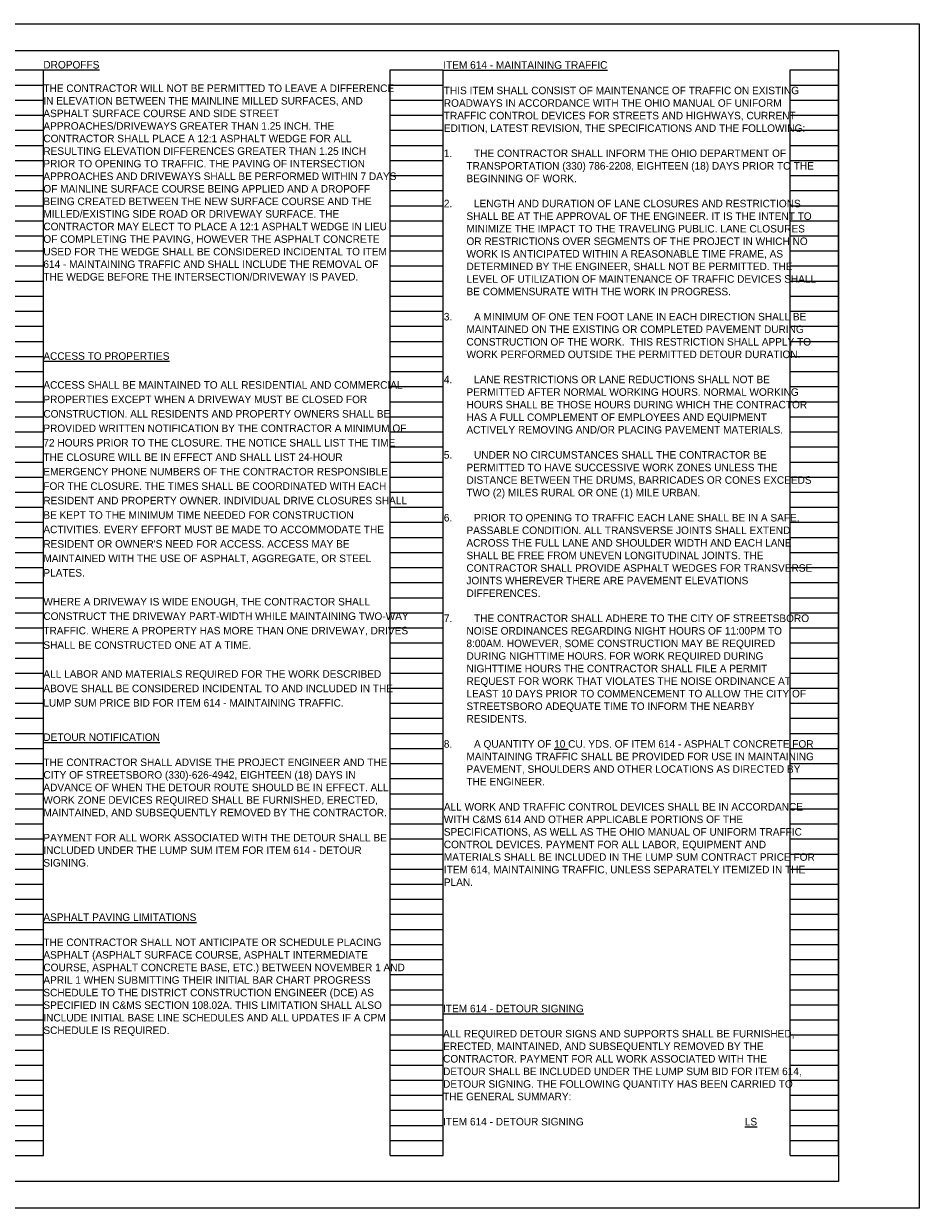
# Model space of a CAD drawing. Header units: feet. Extents: x 0 to 114, y -9 to 22.
# Tile 2 of 6: x 17 to 34, y 0 to 22. Entities that reach past the tile are written whole.
import ezdxf

# ---------------------------------------------------------------- set-up
doc = ezdxf.new("R2010")
doc.units = ezdxf.units.FT
doc.header["$LTSCALE"] = 20
doc.header["$MEASUREMENT"] = 0
doc.layers.add('0_Xref', color=7, linetype='Continuous')
doc.layers.add('TX_P_5', color=7, linetype='Continuous')
doc.styles.add('Slanted-Normal', font='font31.shx', dxfattribs={"height": 0.14})

# ---------------------------------------------------------------- blocks, each defined once
blk = doc.blocks.new('4COL')
at = {"layer": 'Defpoints', "color": 3, "linetype": 'Continuous'}
for p, q in [((2, 0.98), (2, 21.14)), ((2, 21.14), (2.9, 21.14)), ((2.9, 0.98), (2.9, 21.14)), ((9.34, 0.98), (9.34, 21.14)), ((9.34, 21.14), (10.32, 21.14)), ((10.32, 0.98), (10.32, 21.14)), ((16.76, 0.98), (16.76, 21.14)), ((16.76, 21.14), (17.74, 21.14)), ((17.74, 0.98), (17.74, 21.14)), ((24.18, 0.98), (24.18, 21.14)), ((24.18, 21.14), (25.16, 21.14)), ((25.16, 0.98), (25.16, 21.14)), ((31.6, 0.98), (31.6, 21.14)), ((31.6, 21.14), (32.5, 21.14)), ((32.5, 0.98), (32.5, 21.14)), ((2, 20.86), (2.9, 20.86)), ((9.34, 20.86), (10.32, 20.86)), ((16.76, 20.86), (17.74, 20.86)), ((24.18, 20.86), (25.16, 20.86)), ((31.6, 20.86), (32.5, 20.86)), ((2, 20.58), (2.9, 20.58)), ((9.34, 20.58), (10.32, 20.58)), ((16.76, 20.58), (17.74, 20.58)), ((24.18, 20.58), (25.16, 20.58)), ((31.6, 20.58), (32.5, 20.58)), ((2, 20.3), (2.9, 20.3)), ((9.34, 20.3), (10.32, 20.3)), ((16.76, 20.3), (17.74, 20.3)), ((24.18, 20.3), (25.16, 20.3)), ((31.6, 20.3), (32.5, 20.3)), ((2, 20.02), (2.9, 20.02)), ((9.34, 20.02), (10.32, 20.02)), ((16.76, 20.02), (17.74, 20.02)), ((24.18, 20.02), (25.16, 20.02)), ((31.6, 20.02), (32.5, 20.02)), ((2, 19.74), (2.9, 19.74)), ((9.34, 19.74), (10.32, 19.74)), ((16.76, 19.74), (17.74, 19.74)), ((24.18, 19.74), (25.16, 19.74)), ((31.6, 19.74), (32.5, 19.74)), ((2, 19.46), (2.9, 19.46)), ((9.34, 19.46), (10.32, 19.46)), ((16.76, 19.46), (17.74, 19.46)), ((24.18, 19.46), (25.16, 19.46)), ((31.6, 19.46), (32.5, 19.46)), ((2, 19.18), (2.9, 19.18)), ((9.34, 19.18), (10.32, 19.18)), ((16.76, 19.18), (17.74, 19.18)), ((24.18, 19.18), (25.16, 19.18)), ((31.6, 19.18), (32.5, 19.18)), ((2, 18.9), (2.9, 18.9)), ((9.34, 18.9), (10.32, 18.9)), ((16.76, 18.9), (17.74, 18.9)), ((24.18, 18.9), (25.16, 18.9)), ((31.6, 18.9), (32.5, 18.9)), ((2, 18.62), (2.9, 18.62)), ((9.34, 18.62), (10.32, 18.62)), ((16.76, 18.62), (17.74, 18.62)), ((24.18, 18.62), (25.16, 18.62)), ((31.6, 18.62), (32.5, 18.62)), ((2, 18.34), (2.9, 18.34)), ((9.34, 18.34), (10.32, 18.34)), ((16.76, 18.34), (17.74, 18.34)), ((24.18, 18.34), (25.16, 18.34)), ((31.6, 18.34), (32.5, 18.34)), ((2, 18.06), (2.9, 18.06)), ((9.34, 18.06), (10.32, 18.06)), ((16.76, 18.06), (17.74, 18.06)), ((24.18, 18.06), (25.16, 18.06)), ((31.6, 18.06), (32.5, 18.06)), ((2, 17.78), (2.9, 17.78)), ((9.34, 17.78), (10.32, 17.78)), ((16.76, 17.78), (17.74, 17.78)), ((24.18, 17.78), (25.16, 17.78)), ((31.6, 17.78), (32.5, 17.78)), ((2, 17.5), (2.9, 17.5)), ((9.34, 17.5), (10.32, 17.5)), ((16.76, 17.5), (17.74, 17.5)), ((24.18, 17.5), (25.16, 17.5)), ((31.6, 17.5), (32.5, 17.5)), ((2, 17.22), (2.9, 17.22)), ((9.34, 17.22), (10.32, 17.22)), ((16.76, 17.22), (17.74, 17.22)), ((24.18, 17.22), (25.16, 17.22)), ((31.6, 17.22), (32.5, 17.22)), ((2, 16.94), (2.9, 16.94)), ((9.34, 16.94), (10.32, 16.94)), ((16.76, 16.94), (17.74, 16.94)), ((24.18, 16.94), (25.16, 16.94)), ((31.6, 16.94), (32.5, 16.94)), ((2, 16.66), (2.9, 16.66)), ((9.34, 16.66), (10.32, 16.66)), ((16.76, 16.66), (17.74, 16.66)), ((24.18, 16.66), (25.16, 16.66)), ((31.6, 16.66), (32.5, 16.66)), ((2, 16.38), (2.9, 16.38)), ((9.34, 16.38), (10.32, 16.38)), ((16.76, 16.38), (17.74, 16.38)), ((24.18, 16.38), (25.16, 16.38)), ((31.6, 16.38), (32.5, 16.38)), ((2, 16.1), (2.9, 16.1)), ((9.34, 16.1), (10.32, 16.1)), ((16.76, 16.1), (17.74, 16.1)), ((24.18, 16.1), (25.16, 16.1)), ((31.6, 16.1), (32.5, 16.1)), ((2, 15.82), (2.9, 15.82)), ((9.34, 15.82), (10.32, 15.82)), ((16.76, 15.82), (17.74, 15.82)), ((24.18, 15.82), (25.16, 15.82)), ((31.6, 15.82), (32.5, 15.82)), ((2, 15.54), (2.9, 15.54)), ((9.34, 15.54), (10.32, 15.54)), ((16.76, 15.54), (17.74, 15.54)), ((24.18, 15.54), (25.16, 15.54)), ((31.6, 15.54), (32.5, 15.54)), ((2, 15.26), (2.9, 15.26)), ((9.34, 15.26), (10.32, 15.26)), ((16.76, 15.26), (17.74, 15.26)), ((24.18, 15.26), (25.16, 15.26)), ((31.6, 15.26), (32.5, 15.26)), ((2, 14.98), (2.9, 14.98)), ((9.34, 14.98), (10.32, 14.98)), ((16.76, 14.98), (17.74, 14.98)), ((24.18, 14.98), (25.16, 14.98)), ((31.6, 14.98), (32.5, 14.98)), ((2, 14.7), (2.9, 14.7)), ((9.34, 14.7), (10.32, 14.7)), ((16.76, 14.7), (17.74, 14.7)), ((24.18, 14.7), (25.16, 14.7)), ((31.6, 14.7), (32.5, 14.7)), ((2, 14.42), (2.9, 14.42)), ((9.34, 14.42), (10.32, 14.42)), ((16.76, 14.42), (17.74, 14.42)), ((24.18, 14.42), (25.16, 14.42)), ((31.6, 14.42), (32.5, 14.42)), ((2, 14.14), (2.9, 14.14)), ((9.34, 14.14), (10.32, 14.14)), ((16.76, 14.14), (17.74, 14.14)), ((24.18, 14.14), (25.16, 14.14)), ((31.6, 14.14), (32.5, 14.14)), ((2, 13.86), (2.9, 13.86)), ((9.34, 13.86), (10.32, 13.86)), ((16.76, 13.86), (17.74, 13.86)), ((24.18, 13.86), (25.16, 13.86)), ((31.6, 13.86), (32.5, 13.86)), ((2, 13.58), (2.9, 13.58)), ((9.34, 13.58), (10.32, 13.58)), ((16.76, 13.58), (17.74, 13.58)), ((24.18, 13.58), (25.16, 13.58)), ((31.6, 13.58), (32.5, 13.58)), ((2, 13.3), (2.9, 13.3)), ((9.34, 13.3), (10.32, 13.3)), ((16.76, 13.3), (17.74, 13.3)), ((24.18, 13.3), (25.16, 13.3)), ((31.6, 13.3), (32.5, 13.3)), ((2, 13.02), (2.9, 13.02)), ((9.34, 13.02), (10.32, 13.02)), ((16.76, 13.02), (17.74, 13.02)), ((24.18, 13.02), (25.16, 13.02)), ((31.6, 13.02), (32.5, 13.02)), ((2, 12.74), (2.9, 12.74)), ((9.34, 12.74), (10.32, 12.74)), ((16.76, 12.74), (17.74, 12.74)), ((24.18, 12.74), (25.16, 12.74)), ((31.6, 12.74), (32.5, 12.74)), ((2, 12.46), (2.9, 12.46)), ((9.34, 12.46), (10.32, 12.46)), ((16.76, 12.46), (17.74, 12.46)), ((24.18, 12.46), (25.16, 12.46)), ((31.6, 12.46), (32.5, 12.46)), ((2, 12.18), (2.9, 12.18)), ((9.34, 12.18), (10.32, 12.18)), ((16.76, 12.18), (17.74, 12.18)), ((24.18, 12.18), (25.16, 12.18)), ((31.6, 12.18), (32.5, 12.18)), ((2, 11.9), (2.9, 11.9)), ((9.34, 11.9), (10.32, 11.9)), ((16.76, 11.9), (17.74, 11.9)), ((24.18, 11.9), (25.16, 11.9)), ((31.6, 11.9), (32.5, 11.9)), ((2, 11.62), (2.9, 11.62)), ((9.34, 11.62), (10.32, 11.62)), ((16.76, 11.62), (17.74, 11.62)), ((24.18, 11.62), (25.16, 11.62)), ((31.6, 11.62), (32.5, 11.62)), ((2, 11.34), (2.9, 11.34)), ((9.34, 11.34), (10.32, 11.34)), ((16.76, 11.34), (17.74, 11.34)), ((24.18, 11.34), (25.16, 11.34)), ((31.6, 11.34), (32.5, 11.34)), ((2, 11.06), (2.9, 11.06)), ((9.34, 11.06), (10.32, 11.06)), ((16.76, 11.06), (17.74, 11.06)), ((24.18, 11.06), (25.16, 11.06)), ((31.6, 11.06), (32.5, 11.06)), ((2, 10.78), (2.9, 10.78)), ((9.34, 10.78), (10.32, 10.78)), ((16.76, 10.78), (17.74, 10.78)), ((24.18, 10.78), (25.16, 10.78)), ((31.6, 10.78), (32.5, 10.78)), ((2, 10.5), (2.9, 10.5)), ((9.34, 10.5), (10.32, 10.5)), ((16.76, 10.5), (17.74, 10.5)), ((24.18, 10.5), (25.16, 10.5)), ((31.6, 10.5), (32.5, 10.5)), ((2, 10.22), (2.9, 10.22)), ((9.34, 10.22), (10.32, 10.22)), ((16.76, 10.22), (17.74, 10.22)), ((24.18, 10.22), (25.16, 10.22)), ((31.6, 10.22), (32.5, 10.22)), ((2, 9.94), (2.9, 9.94)), ((9.34, 9.94), (10.32, 9.94)), ((16.76, 9.94), (17.74, 9.94)), ((24.18, 9.94), (25.16, 9.94)), ((31.6, 9.94), (32.5, 9.94)), ((2, 9.66), (2.9, 9.66)), ((9.34, 9.66), (10.32, 9.66)), ((16.76, 9.66), (17.74, 9.66)), ((24.18, 9.66), (25.16, 9.66)), ((31.6, 9.66), (32.5, 9.66)), ((2, 9.38), (2.9, 9.38)), ((9.34, 9.38), (10.32, 9.38)), ((16.76, 9.38), (17.74, 9.38)), ((24.18, 9.38), (25.16, 9.38)), ((31.6, 9.38), (32.5, 9.38)), ((2, 9.1), (2.9, 9.1)), ((9.34, 9.1), (10.32, 9.1)), ((16.76, 9.1), (17.74, 9.1)), ((24.18, 9.1), (25.16, 9.1)), ((31.6, 9.1), (32.5, 9.1)), ((2, 8.82), (2.9, 8.82)), ((9.34, 8.82), (10.32, 8.82)), ((16.76, 8.82), (17.74, 8.82)), ((24.18, 8.82), (25.16, 8.82)), ((31.6, 8.82), (32.5, 8.82)), ((2, 8.54), (2.9, 8.54)), ((9.34, 8.54), (10.32, 8.54)), ((16.76, 8.54), (17.74, 8.54)), ((24.18, 8.54), (25.16, 8.54)), ((31.6, 8.54), (32.5, 8.54)), ((2, 8.26), (2.9, 8.26)), ((9.34, 8.26), (10.32, 8.26)), ((16.76, 8.26), (17.74, 8.26)), ((24.18, 8.26), (25.16, 8.26)), ((31.6, 8.26), (32.5, 8.26)), ((2, 7.98), (2.9, 7.98)), ((9.34, 7.98), (10.32, 7.98)), ((16.76, 7.98), (17.74, 7.98)), ((24.18, 7.98), (25.16, 7.98)), ((31.6, 7.98), (32.5, 7.98)), ((2, 7.7), (2.9, 7.7)), ((9.34, 7.7), (10.32, 7.7)), ((16.76, 7.7), (17.74, 7.7)), ((24.18, 7.7), (25.16, 7.7)), ((31.6, 7.7), (32.5, 7.7)), ((2, 7.42), (2.9, 7.42)), ((9.34, 7.42), (10.32, 7.42)), ((16.76, 7.42), (17.74, 7.42)), ((24.18, 7.42), (25.16, 7.42)), ((31.6, 7.42), (32.5, 7.42)), ((2, 7.14), (2.9, 7.14)), ((9.34, 7.14), (10.32, 7.14)), ((16.76, 7.14), (17.74, 7.14)), ((24.18, 7.14), (25.16, 7.14)), ((31.6, 7.14), (32.5, 7.14)), ((2, 6.86), (2.9, 6.86)), ((9.34, 6.86), (10.32, 6.86)), ((16.76, 6.86), (17.74, 6.86)), ((24.18, 6.86), (25.16, 6.86)), ((31.6, 6.86), (32.5, 6.86)), ((2, 6.58), (2.9, 6.58)), ((9.34, 6.58), (10.32, 6.58)), ((16.76, 6.58), (17.74, 6.58)), ((24.18, 6.58), (25.16, 6.58)), ((31.6, 6.58), (32.5, 6.58)), ((2, 6.3), (2.9, 6.3)), ((9.34, 6.3), (10.32, 6.3)), ((16.76, 6.3), (17.74, 6.3)), ((24.18, 6.3), (25.16, 6.3)), ((31.6, 6.3), (32.5, 6.3)), ((2, 6.02), (2.9, 6.02)), ((9.34, 6.02), (10.32, 6.02)), ((16.76, 6.02), (17.74, 6.02)), ((24.18, 6.02), (25.16, 6.02)), ((31.6, 6.02), (32.5, 6.02)), ((2, 5.74), (2.9, 5.74)), ((9.34, 5.74), (10.32, 5.74)), ((16.76, 5.74), (17.74, 5.74)), ((24.18, 5.74), (25.16, 5.74)), ((31.6, 5.74), (32.5, 5.74)), ((2, 5.46), (2.9, 5.46)), ((9.34, 5.46), (10.32, 5.46)), ((16.76, 5.46), (17.74, 5.46)), ((24.18, 5.46), (25.16, 5.46)), ((31.6, 5.46), (32.5, 5.46)), ((2, 5.18), (2.9, 5.18)), ((9.34, 5.18), (10.32, 5.18)), ((16.76, 5.18), (17.74, 5.18)), ((24.18, 5.18), (25.16, 5.18)), ((31.6, 5.18), (32.5, 5.18)), ((2, 4.9), (2.9, 4.9)), ((9.34, 4.9), (10.32, 4.9)), ((16.76, 4.9), (17.74, 4.9)), ((24.18, 4.9), (25.16, 4.9)), ((31.6, 4.9), (32.5, 4.9)), ((2, 4.62), (2.9, 4.62)), ((9.34, 4.62), (10.32, 4.62)), ((16.76, 4.62), (17.74, 4.62)), ((24.18, 4.62), (25.16, 4.62)), ((31.6, 4.62), (32.5, 4.62)), ((2, 4.34), (2.9, 4.34)), ((9.34, 4.34), (10.32, 4.34)), ((16.76, 4.34), (17.74, 4.34)), ((24.18, 4.34), (25.16, 4.34)), ((31.6, 4.34), (32.5, 4.34)), ((2, 4.06), (2.9, 4.06)), ((9.34, 4.06), (10.32, 4.06)), ((16.76, 4.06), (17.74, 4.06)), ((24.18, 4.06), (25.16, 4.06)), ((31.6, 4.06), (32.5, 4.06)), ((2, 3.78), (2.9, 3.78)), ((9.34, 3.78), (10.32, 3.78)), ((16.76, 3.78), (17.74, 3.78)), ((24.18, 3.78), (25.16, 3.78)), ((31.6, 3.78), (32.5, 3.78)), ((2, 3.5), (2.9, 3.5)), ((9.34, 3.5), (10.32, 3.5)), ((16.76, 3.5), (17.74, 3.5)), ((24.18, 3.5), (25.16, 3.5)), ((31.6, 3.5), (32.5, 3.5)), ((2, 3.22), (2.9, 3.22)), ((9.34, 3.22), (10.32, 3.22)), ((16.76, 3.22), (17.74, 3.22)), ((24.18, 3.22), (25.16, 3.22)), ((31.6, 3.22), (32.5, 3.22)), ((2, 2.94), (2.9, 2.94)), ((9.34, 2.94), (10.32, 2.94)), ((16.76, 2.94), (17.74, 2.94)), ((24.18, 2.94), (25.16, 2.94)), ((31.6, 2.94), (32.5, 2.94)), ((2, 2.66), (2.9, 2.66)), ((9.34, 2.66), (10.32, 2.66)), ((16.76, 2.66), (17.74, 2.66)), ((24.18, 2.66), (25.16, 2.66)), ((31.6, 2.66), (32.5, 2.66)), ((2, 2.38), (2.9, 2.38)), ((9.34, 2.38), (10.32, 2.38)), ((16.76, 2.38), (17.74, 2.38)), ((24.18, 2.38), (25.16, 2.38)), ((31.6, 2.38), (32.5, 2.38)), ((2, 2.1), (2.9, 2.1)), ((9.34, 2.1), (10.32, 2.1)), ((16.76, 2.1), (17.74, 2.1)), ((24.18, 2.1), (25.16, 2.1)), ((31.6, 2.1), (32.5, 2.1)), ((2, 1.82), (2.9, 1.82)), ((9.34, 1.82), (10.32, 1.82)), ((16.76, 1.82), (17.74, 1.82)), ((24.18, 1.82), (25.16, 1.82)), ((31.6, 1.82), (32.5, 1.82)), ((2, 1.54), (2.9, 1.54)), ((9.34, 1.54), (10.32, 1.54)), ((16.76, 1.54), (17.74, 1.54)), ((24.18, 1.54), (25.16, 1.54)), ((31.6, 1.54), (32.5, 1.54)), ((2, 1.26), (2.9, 1.26)), ((9.34, 1.26), (10.32, 1.26)), ((16.76, 1.26), (17.74, 1.26)), ((24.18, 1.26), (25.16, 1.26)), ((31.6, 1.26), (32.5, 1.26)), ((2, 0.98), (2.9, 0.98)), ((9.34, 0.98), (10.32, 0.98)), ((16.76, 0.98), (17.74, 0.98)), ((24.18, 0.98), (25.16, 0.98)), ((31.6, 0.98), (32.5, 0.98))]:
    blk.add_line(p, q, dxfattribs=at)
blk.add_point((0, 0), dxfattribs=at)

msp = doc.modelspace()

# ---------------------------------------------------------------- linework, layer by layer
at = {"layer": '0_Xref', "flags": 128}
for points in [[(0, 22), (34, 22), (34, 0), (0, 0)], [(2, 21.5), (32.5, 21.5), (32.5, 0.5), (2, 0.5)]]:
    msp.add_lwpolyline(points, close=True, dxfattribs=at)

# ---------------------------------------------------------------- block references
at = {"layer": '0_Xref'}
msp.add_blockref('4COL', (0, 0), dxfattribs=at)

# ---------------------------------------------------------------- texts
at = {"layer": 'TX_P_5', "char_height": 0.14, "attachment_point": 1, "style": 'Slanted-Normal'}
for s, insert, width in [('{\\LDROPOFFS}', (17.74, 21.308), 6.44), ('{\\LITEM 614 - MAINTAINING TRAFFIC}', (25.163, 21.304), 6.44), ('\\pxse1.15;THE CONTRACTOR WILL NOT BE PERMITTED TO LEAVE A DIFFERENCE IN ELEVATION BETWEEN THE MAINLINE MILLED SURFACES, AND ASPHALT SURFACE COURSE AND SIDE STREET APPROACHES/DRIVEWAYS GREATER THAN 1.25 INCH. THE CONTRACTOR SHALL PLACE A 12:1 ASPHALT WEDGE FOR ALL RESULTING ELEVATION DIFFERENCES GREATER THAN 1.25 INCH PRIOR TO OPENING TO TRAFFIC. THE PAVING OF INTERSECTION APPROACHES AND DRIVEWAYS SHALL BE PERFORMED WITHIN 7 DAYS OF MAINLINE SURFACE COURSE BEING APPLIED AND A DROPOFF BEING CREATED BETWEEN THE NEW SURFACE COURSE AND THE MILLED/EXISTING SIDE ROAD OR DRIVEWAY SURFACE. THE CONTRACTOR MAY ELECT TO PLACE A 12:1 ASPHALT WEDGE IN LIEU OF COMPLETING THE PAVING, HOWEVER THE ASPHALT CONCRETE USED FOR THE WEDGE SHALL BE CONSIDERED INCIDENTAL TO ITEM 614 - MAINTAINING TRAFFIC AND SHALL INCLUDE THE REMOVAL OF THE WEDGE BEFORE THE INTERSECTION/DRIVEWAY IS PAVED. ', (17.74, 20.871), 6.61214), ('\\pxse1.15;THIS ITEM SHALL CONSIST OF MAINTENANCE OF TRAFFIC ON EXISTING ROADWAYS IN ACCORDANCE WITH THE OHIO MANUAL OF UNIFORM TRAFFIC CONTROL DEVICES FOR STREETS AND HIGHWAYS, CURRENT EDITION, LATEST REVISION, THE SPECIFICATIONS AND THE FOLLOWING:\\P\\ps*;\\P\\pi-3,l3;1.^ITHE CONTRACTOR SHALL INFORM THE OHIO DEPARTMENT OF TRANSPORTATION (330) 786-2208, EIGHTEEN (18) DAYS PRIOR TO THE BEGINNING OF WORK.\\P\\pi0,l0;\\P\\pi-3,l3;2.^ILENGTH AND DURATION OF LANE CLOSURES AND RESTRICTIONS SHALL BE AT THE APPROVAL OF THE ENGINEER. IT IS THE INTENT TO MINIMIZE THE IMPACT TO THE TRAVELING PUBLIC. LANE CLOSURES OR RESTRICTIONS OVER SEGMENTS OF THE PROJECT IN WHICH NO WORK IS ANTICIPATED WITHIN A REASONABLE TIME FRAME, AS DETERMINED BY THE ENGINEER, SHALL NOT BE PERMITTED. THE LEVEL OF UTILIZATION OF MAINTENANCE OF TRAFFIC DEVICES SHALL BE COMMENSURATE WITH THE WORK IN PROGRESS. \\P\\pi0,l0,se1.15;\\P\\pi-3,l3,s*;3.^IA MINIMUM OF ONE TEN FOOT LANE IN EACH DIRECTION SHALL BE MAINTAINED ON THE EXISTING OR COMPLETED PAVEMENT DURING CONSTRUCTION OF THE WORK.  THIS RESTRICTION SHALL APPLY TO WORK PERFORMED OUTSIDE THE PERMITTED DETOUR DURATION.\\P\\pi0,l0,se1.15;\\P\\pi-3,l3,s*;4.^ILANE RESTRICTIONS OR LANE REDUCTIONS SHALL NOT BE PERMITTED AFTER NORMAL WORKING HOURS. NORMAL WORKING HOURS SHALL BE THOSE HOURS DURING WHICH THE CONTRACTOR HAS A FULL COMPLEMENT OF EMPLOYEES AND EQUIPMENT ACTIVELY REMOVING AND/OR PLACING PAVEMENT MATERIALS. ^J\\P5.^IUNDER NO CIRCUMSTANCES SHALL THE CONTRACTOR BE PERMITTED TO HAVE SUCCESSIVE WORK ZONES UNLESS THE DISTANCE BETWEEN THE DRUMS, BARRICADES OR CONES EXCEEDS TWO (2) MILES RURAL OR ONE (1) MILE URBAN.\\P\\pse1.15,t3;\\P\\ps*,tz;6.^IPRIOR TO OPENING TO TRAFFIC EACH LANE SHALL BE IN A SAFE, PASSABLE CONDITION. ALL TRANSVERSE JOINTS SHALL EXTEND ACROSS THE FULL LANE AND SHOULDER WIDTH AND EACH LANE SHALL BE FREE FROM UNEVEN LONGITUDINAL JOINTS. THE CONTRACTOR SHALL PROVIDE ASPHALT WEDGES FOR TRANSVERSE JOINTS WHEREVER THERE ARE PAVEMENT ELEVATIONS DIFFERENCES.\\P\\pi0,l0,se1.15;\\P\\pi-3,l3,s*;7.^ITHE CONTRACTOR SHALL ADHERE TO THE CITY OF STREETSBORO NOISE ORDINANCES REGARDING NIGHT HOURS OF 11:00PM TO 8:00AM. HOWEVER, SOME CONSTRUCTION MAY BE REQUIRED DURING NIGHTTIME HOURS. FOR WORK REQUIRED DURING NIGHTTIME HOURS THE CONTRACTOR SHALL FILE A PERMIT REQUEST FOR WORK THAT VIOLATES THE NOISE ORDINANCE AT LEAST 10 DAYS PRIOR TO COMMENCEMENT TO ALLOW THE CITY OF STREETSBORO ADEQUATE TIME TO INFORM THE NEARBY RESIDENTS. \\P\\pi0,l0,se1.15;\\P\\pi-3,l3,s*;8.^IA QUANTITY OF {\\L10} CU. YDS. OF ITEM 614 - ASPHALT CONCRETE FOR MAINTAINING TRAFFIC SHALL BE PROVIDED FOR USE IN MAINTAINING PAVEMENT, SHOULDERS AND OTHER LOCATIONS AS DIRECTED BY THE ENGINEER.\\P\\pse1.15,t3;\\P\\pi0,l0,s*,tz;ALL WORK AND TRAFFIC CONTROL DEVICES SHALL BE IN ACCORDANCE WITH C&MS 614 AND OTHER APPLICABLE PORTIONS OF THE SPECIFICATIONS, AS WELL AS THE OHIO MANUAL OF UNIFORM TRAFFIC CONTROL DEVICES. PAYMENT FOR ALL LABOR, EQUIPMENT AND MATERIALS SHALL BE INCLUDED IN THE LUMP SUM CONTRACT PRICE FOR ITEM 614, MAINTAINING TRAFFIC, UNLESS SEPARATELY ITEMIZED IN THE PLAN.', (25.174, 20.83), 6.91916), ("\\pxsm1.15;{\\LACCESS TO PROPERTIES\\P\\P}ACCESS SHALL BE MAINTAINED TO ALL RESIDENTIAL AND COMMERCIAL PROPERTIES EXCEPT WHEN A DRIVEWAY MUST BE CLOSED FOR CONSTRUCTION. ALL RESIDENTS AND PROPERTY OWNERS SHALL BE PROVIDED WRITTEN NOTIFICATION BY THE CONTRACTOR A MINIMUM OF 72 HOURS PRIOR TO THE CLOSURE. THE NOTICE SHALL LIST THE TIME THE CLOSURE WILL BE IN EFFECT AND SHALL LIST 24-HOUR EMERGENCY PHONE NUMBERS OF THE CONTRACTOR RESPONSIBLE FOR THE CLOSURE. THE TIMES SHALL BE COORDINATED WITH EACH RESIDENT AND PROPERTY OWNER. INDIVIDUAL DRIVE CLOSURES SHALL BE KEPT TO THE MINIMUM TIME NEEDED FOR CONSTRUCTION ACTIVITIES. EVERY EFFORT MUST BE MADE TO ACCOMMODATE THE RESIDENT OR OWNER'S NEED FOR ACCESS. ACCESS MAY BE MAINTAINED WITH THE USE OF ASPHALT, AGGREGATE, OR STEEL PLATES.\\P\\PWHERE A DRIVEWAY IS WIDE ENOUGH, THE CONTRACTOR SHALL CONSTRUCT THE DRIVEWAY PART-WIDTH WHILE MAINTAINING TWO-WAY TRAFFIC. WHERE A PROPERTY HAS MORE THAN ONE DRIVEWAY, DRIVES SHALL BE CONSTRUCTED ONE AT A TIME.\\P\\PALL LABOR AND MATERIALS REQUIRED FOR THE WORK DESCRIBED ABOVE SHALL BE CONSIDERED INCIDENTAL TO AND INCLUDED IN THE LUMP SUM PRICE BID FOR ITEM 614 - MAINTAINING TRAFFIC.\\P ", (17.74, 15.898), 6.78014), ('\\pxse1.15;{\\LASPHALT PAVING LIMITATIONS}\\P\\PTHE CONTRACTOR SHALL NOT ANTICIPATE OR SCHEDULE PLACING ASPHALT (ASPHALT SURFACE COURSE, ASPHALT INTERMEDIATE COURSE, ASPHALT CONCRETE BASE, ETC.) BETWEEN NOVEMBER 1 AND APRIL 1 WHEN SUBMITTING THEIR INITIAL BAR CHART PROGRESS SCHEDULE TO THE DISTRICT CONSTRUCTION ENGINEER (DCE) AS SPECIFIED IN C&MS SECTION 108.02A. THIS LIMITATION SHALL ALSO INCLUDE INITIAL BASE LINE SCHEDULES AND ALL UPDATES IF A CPM SCHEDULE IS REQUIRED. ', (17.74, 5.477), 6.71691)]:
    msp.add_mtext(s, dxfattribs=dict(at, insert=insert, width=width))
for s, width, insert in [('{\\LDETOUR NOTIFICATION\\P}\\PTHE CONTRACTOR SHALL ADVISE THE PROJECT ENGINEER AND THE CITY OF STREETSBORO (330)-626-4942, EIGHTEEN (18) DAYS IN ADVANCE OF WHEN THE DETOUR ROUTE SHOULD BE IN EFFECT. ALL WORK ZONE DEVICES REQUIRED SHALL BE FURNISHED, ERECTED, MAINTAINED, AND SUBSEQUENTLY REMOVED BY THE CONTRACTOR.\\P\\PPAYMENT FOR ALL WORK ASSOCIATED WITH THE DETOUR SHALL BE INCLUDED UNDER THE LUMP SUM ITEM FOR ITEM 614 - DETOUR SIGNING.', 6.70734, (17.74, 8.82)), ('{\\LITEM 614 - DETOUR SIGNING}\\P\\PALL REQUIRED DETOUR SIGNS AND SUPPORTS SHALL BE FURNISHED, ERECTED, MAINTAINED, AND SUBSEQUENTLY REMOVED BY THE CONTRACTOR. PAYMENT FOR ALL WORK ASSOCIATED WITH THE DETOUR SHALL BE INCLUDED UNDER THE LUMP SUM BID FOR ITEM 614, DETOUR SIGNING. THE FOLLOWING QUANTITY HAS BEEN CARRIED TO THE GENERAL SUMMARY:  \\P\\P\\pxt36;ITEM 614 - DETOUR SIGNING^I^I{\\LLS}', 6.65601, (25.16, 3.78))]:
    msp.add_mtext_dynamic_manual_height_columns(s, width=width, gutter_width=8.881784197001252e-16, heights=[7.953], dxfattribs=dict(at, insert=insert))

doc.saveas('drawing.dxf')
